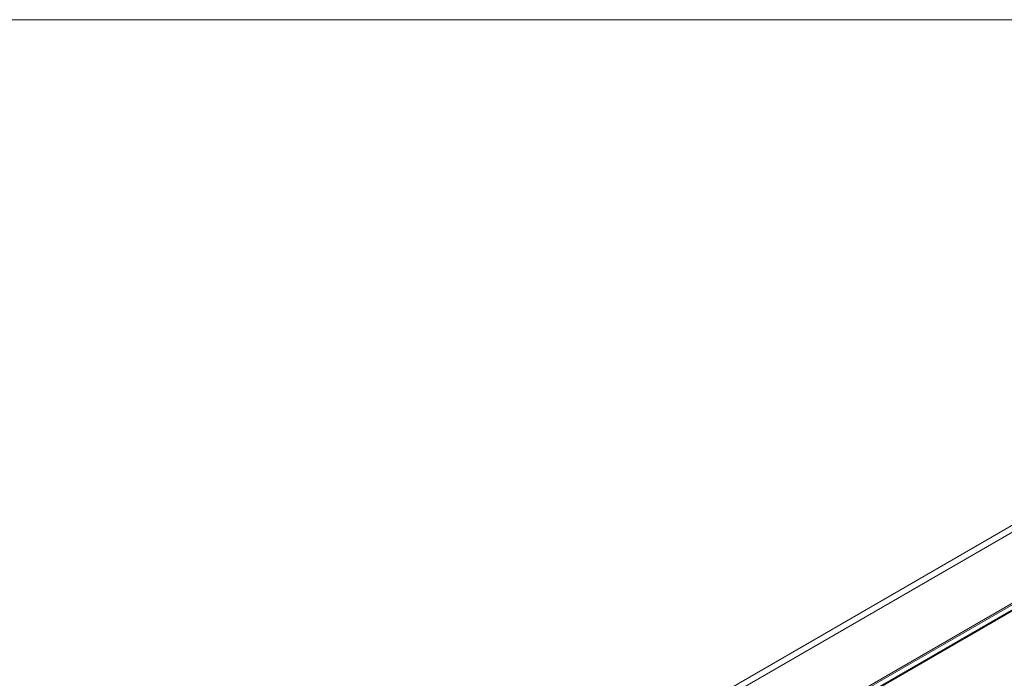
# Model space of a CAD drawing. Header units: millimetres. Extents: x 0 to 2100, y 0 to 1485.
# Tile 111 of 123: x 1474 to 1595, y 1369 to 1450. Entities that reach past the tile are written whole.
import ezdxf

# ---------------------------------------------------------------- set-up
doc = ezdxf.new("R2010")
doc.units = ezdxf.units.MM
doc.header["$LTSCALE"] = 5

msp = doc.modelspace()

# ---------------------------------------------------------------- linework, layer by layer
at = {"color": 7, "linetype": 'Continuous', "lineweight": 0}
msp.add_line((2065, 1450), (35, 1450), dxfattribs=at)
at = {"color": 7, "linetype": 'Continuous', "lineweight": 15}
for p, q in [((1640.07, 1404.12), (1524.4, 1337.34)), ((1640.36, 1404.1), (1524.69, 1337.32)), ((1621.61, 1403.02), (1308.78, 1222.42)), ((1623.71, 1403.38), (1309.19, 1221.82)), ((1526.09, 1337.49), (1640.38, 1403.47)), ((1526.39, 1337.54), (1640.19, 1403.24))]:
    msp.add_line(p, q, dxfattribs=at)

doc.saveas('drawing.dxf')
